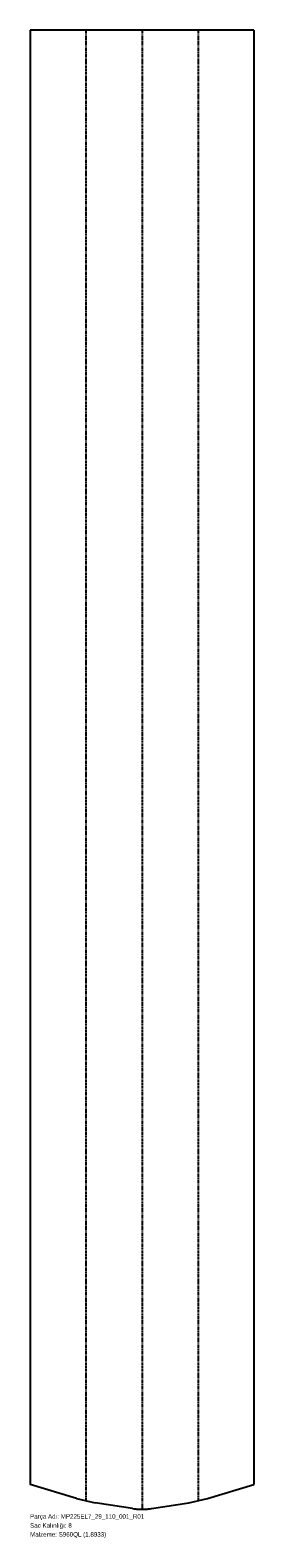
# Model space of a CAD drawing. Header units: millimetres. Extents: x 0 to 596, y -75 to 3952.
import ezdxf

# ---------------------------------------------------------------- set-up
doc = ezdxf.new("R2010")
doc.units = ezdxf.units.MM
for name, pattern in [('SLD-İki-Kısa-Kesik-Çizgili-Uzun-Kesik-Çizgi', [15.748, 8.128, -1.524, 1.524, -1.524, 1.524, -1.524]), ('SLD-Katı', [0]), ('SLD-Sürekli', [0])]:
    doc.linetypes.add(name, pattern=pattern)
doc.layers.add('METIN', color=96, linetype='SLD-Katı')
doc.styles.add('SLDTEXTSTYLE0', font='ARIAL.TTF', dxfattribs={"width": 0.948, "bigfont": 'bigfont'})
doc.styles.add('SLDTEXTSTYLE1', font='ARIAL.TTF', dxfattribs={"width": 0.948})

msp = doc.modelspace()

# ---------------------------------------------------------------- linework, layer by layer
at = {"color": 7, "linetype": 'SLD-Sürekli', "lineweight": 25}
for p, q in [((0.4, 3952.1), (0.4, 67.6)), ((596.3, 3952.1), (0.4, 3952.1)), ((596.3, 3952.1), (596.3, 67.6)), ((123.4, 30), (0.4, 67.6)), ((473.4, 30), (596.3, 67.6)), ((123.4, 30), (173.8, 18.1)), ((273.1, 2.9), (173.8, 18.1)), ((323.6, 2.9), (422.9, 18.1)), ((422.9, 18.1), (473.4, 30))]:
    msp.add_line(p, q, dxfattribs=at)
at = {"color": 7, "linetype": 'SLD-İki-Kısa-Kesik-Çizgili-Uzun-Kesik-Çizgi'}
for p, q in [((148.6, 3952.1), (148.6, 24.1)), ((298.4, 3952.1), (298.4, 1.1)), ((448.1, 3952.1), (448.1, 24.1))]:
    msp.add_line(p, q, dxfattribs=at)
at = {"color": 7, "linetype": 'SLD-Sürekli', "lineweight": 25}
msp.add_open_spline([(273.1, 2.9), (275.3, 2.6), (277.4, 2.4), (280.6, 2), (281.6, 1.9), (283.2, 1.8), (283.7, 1.7), (284.5, 1.7), (284.7, 1.6), (285.1, 1.6), (285.2, 1.6), (285.5, 1.6), (285.6, 1.6), (290, 1.2), (294.2, 1.1), (300.5, 1.1), (302.6, 1.1), (305.7, 1.2), (306.8, 1.3), (308.4, 1.4), (308.9, 1.4), (310, 1.5), (310.5, 1.5), (312.1, 1.6), (313.1, 1.7), (314.7, 1.9), (315.2, 1.9), (316, 2), (316.3, 2), (316.8, 2.1), (317, 2.1), (319.3, 2.3), (321.4, 2.6), (323.6, 2.9)], degree=3, knots=[0, 0, 0, 0, 0.125, 0.125, 0.1875, 0.1875, 0.21875, 0.21875, 0.234375, 0.234375, 0.242188, 0.242188, 0.25, 0.25, 0.5, 0.5, 0.625, 0.625, 0.6875, 0.6875, 0.71875, 0.71875, 0.75, 0.75, 0.8125, 0.8125, 0.84375, 0.84375, 0.859375, 0.859375, 0.875, 0.875, 1, 1, 1, 1], dxfattribs=at)

# ---------------------------------------------------------------- texts
at = {"layer": 'METIN', "char_height": 12, "attachment_point": 1}
for s, insert, style in [('Sac Kalınlığı: 8', (0, -36), 'SLDTEXTSTYLE0'), ('Parça Adı: MP225EL7_29_110_001_R01', (0, -12), 'SLDTEXTSTYLE0'), ('Malzeme: S960QL (1.8933)', (0, -60), 'SLDTEXTSTYLE1')]:
    msp.add_mtext(s, dxfattribs=dict(at, insert=insert, style=style))

doc.saveas('drawing.dxf')
